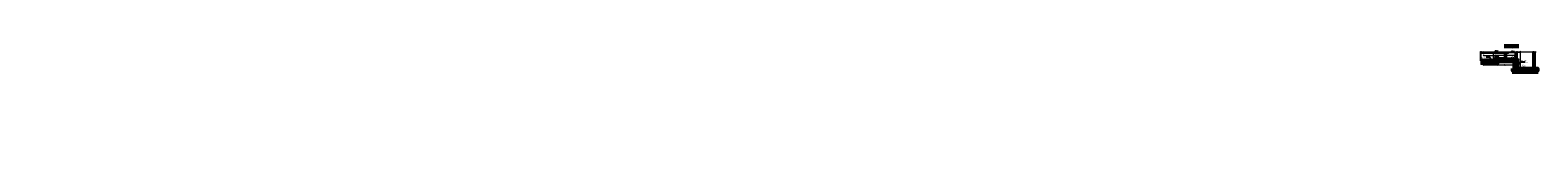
# Model space of a CAD drawing. Header units: millimetres. Extents: x -1893473 to 1546619, y -568027 to 942944.
# Tile 2 of 256: x -337371 to -77901, y -254373 to -235667. Entities that reach past the tile are written whole.
import ezdxf
from ezdxf import colors
from ezdxf.entities.mleader import LeaderData, LeaderLine
from ezdxf.math import Vec2, Vec3

# ---------------------------------------------------------------- set-up
doc = ezdxf.new("R2010")
doc.units = ezdxf.units.MM
doc.header["$LTSCALE"] = 0.2
for name, color, linetype, lineweight in [('P-Linia1', 3, 'Continuous', 53), ('P-Linia3', 6, 'Continuous', 60), ('P-Opis', 1, 'Continuous', 9), ('P-Opis fundamenty', 193, 'Continuous', 9), ('P-Opis nadproża systemowe', 11, 'Continuous', 9), ('P-Opis ściany', 6, 'Continuous', 9), ('P-Wymiar', 142, 'Continuous', 9), ('P-Ściana żelbetowa', 50, 'Continuous', 30)]:
    doc.layers.add(name, color=color, linetype=linetype, lineweight=lineweight)
doc.styles.add('_Fd Opis', font='arial.ttf')
doc.styles.add('CDMSTYLE', font='arial.ttf', dxfattribs={"width": 0.8})
doc.styles.add('ROMANS', font='arial.ttf', dxfattribs={"width": 0.7})
doc.styles.get("Standard").update_dxf_attribs({"font": 'arial.ttf', "height": 25})
doc.dimstyles.new('A50', dxfattribs={"dimscale": 50, "dimtxt": 1.75, "dimasz": 0.1, "dimexe": 0, "dimexo": 0, "dimgap": 1, "dimtad": 1, "dimdec": 0, "dimrnd": 1, "dimdsep": 46, "dimtxsty": 'ROMANS', "dimblk": '[[[[[[[[', "dimcen": 2, "dimdle": 2, "dimse1": 1, "dimse2": 1, "dimclrd": 256, "dimclrt": 1, "dimadec": 0, "dimazin": 0, "dimtfac": 1, "dimtdec": 0, "dimtix": 1, "dimtmove": 2, "dimatfit": 3, "dimldrblk": '[[[[[[[[', "dimfxl": 1, "dimtvp": 0.6, "dimtolj": 1, "dimlwd": -1, "dimarcsym": 0})

# ---------------------------------------------------------------- blocks, each defined once
blk = doc.blocks.new('[[[[[[[[')
at = {"layer": 'P-Wymiar'}
for p, q in [((-13, -13), (13, 13)), ((0, 0), (-5, 0)), ((0, 18), (0, -18))]:
    blk.add_line(p, q, dxfattribs=at)
blk = doc.blocks.new('*D3372')
at = {"layer": 'DEFPOINTS', "color": 0, "transparency": 16777216}
for p in [(-81846, -237050), (-81797, -237250), (-80939, -237250)]:
    blk.add_point(p, dxfattribs=at)
at = {"layer": 'P-Wymiar', "transparency": 16777216}
for p, q in [((-80939, -237045), (-80939, -237040)), ((-80939, -237050), (-80939, -237250)), ((-80939, -237255), (-80939, -237260))]:
    blk.add_line(p, q, dxfattribs=at)
at = {"layer": 'P-Wymiar', "transparency": 16777216, "xscale": 5, "yscale": 5, "zscale": 5}
for p, rotation in [((-80939, -237050), 270), ((-80939, -237250), 90)]:
    blk.add_blockref('[[[[[[[[', p, dxfattribs=dict(at, rotation=rotation))
at = {"layer": 'P-Wymiar', "color": 1, "transparency": 16777216, "insert": (-81034, -237150), "char_height": 87.5, "attachment_point": 5, "rotation": 90, "style": 'ROMANS'}
blk.add_mtext('\\A1;200', dxfattribs=at)
blk = doc.blocks.new('*D3373')
at = {"layer": 'DEFPOINTS', "color": 0, "transparency": 16777216}
for p in [(-81797, -237250), (-81490, -238350), (-80939, -238350)]:
    blk.add_point(p, dxfattribs=at)
at = {"layer": 'P-Wymiar', "transparency": 16777216}
blk.add_line((-80939, -237255), (-80939, -238345), dxfattribs=at)
at = {"layer": 'P-Wymiar', "transparency": 16777216, "xscale": 5, "yscale": 5, "zscale": 5}
for p, rotation in [((-80939, -237250), 90), ((-80939, -238350), 270)]:
    blk.add_blockref('[[[[[[[[', p, dxfattribs=dict(at, rotation=rotation))
at = {"layer": 'P-Wymiar', "color": 1, "transparency": 16777216, "insert": (-81034, -237800), "char_height": 87.5, "attachment_point": 5, "rotation": 90, "style": 'ROMANS'}
blk.add_mtext('\\A1;1100', dxfattribs=at)
blk = doc.blocks.new('*D3374')
at = {"layer": 'DEFPOINTS', "color": 0, "transparency": 16777216}
for p in [(-81490, -238350), (-81490, -239950), (-80939, -239950)]:
    blk.add_point(p, dxfattribs=at)
at = {"layer": 'P-Wymiar', "transparency": 16777216}
blk.add_line((-80939, -238355), (-80939, -239945), dxfattribs=at)
at = {"layer": 'P-Wymiar', "transparency": 16777216, "xscale": 5, "yscale": 5, "zscale": 5}
for p, rotation in [((-80939, -238350), 90), ((-80939, -239950), 270)]:
    blk.add_blockref('[[[[[[[[', p, dxfattribs=dict(at, rotation=rotation))
at = {"layer": 'P-Wymiar', "color": 1, "transparency": 16777216, "insert": (-81034, -239150), "char_height": 87.5, "attachment_point": 5, "rotation": 90, "style": 'ROMANS'}
blk.add_mtext('\\A1;1600', dxfattribs=at)
blk = doc.blocks.new('*D3375')
at = {"layer": 'DEFPOINTS', "color": 0, "transparency": 16777216}
for p in [(-81490, -239950), (-81490, -240350), (-80939, -240350)]:
    blk.add_point(p, dxfattribs=at)
at = {"layer": 'P-Wymiar', "transparency": 16777216}
blk.add_line((-80939, -239955), (-80939, -240345), dxfattribs=at)
at = {"layer": 'P-Wymiar', "transparency": 16777216, "xscale": 5, "yscale": 5, "zscale": 5}
for p, rotation in [((-80939, -239950), 90), ((-80939, -240350), 270)]:
    blk.add_blockref('[[[[[[[[', p, dxfattribs=dict(at, rotation=rotation))
at = {"layer": 'P-Wymiar', "color": 1, "transparency": 16777216, "insert": (-81034, -240150), "char_height": 87.5, "attachment_point": 5, "rotation": 90, "style": 'ROMANS'}
blk.add_mtext('\\A1;400', dxfattribs=at)
blk = doc.blocks.new('*D3376')
at = {"layer": 'DEFPOINTS', "color": 0, "transparency": 16777216}
for p in [(-78440, -239950), (-78440, -240546), (-77965, -239950)]:
    blk.add_point(p, dxfattribs=at)
at = {"layer": 'P-Wymiar', "transparency": 16777216}
blk.add_line((-77970, -240546), (-78435, -240546), dxfattribs=at)
at = {"layer": 'P-Wymiar', "transparency": 16777216, "xscale": 5, "yscale": 5, "zscale": 5, "rotation": 180}
blk.add_blockref('[[[[[[[[', (-78440, -240546), dxfattribs=at)
at = {"layer": 'P-Wymiar', "transparency": 16777216, "xscale": 5, "yscale": 5, "zscale": 5}
blk.add_blockref('[[[[[[[[', (-77965, -240546), dxfattribs=at)
at = {"layer": 'P-Wymiar', "color": 1, "transparency": 16777216, "insert": (-78202, -240452), "char_height": 87.5, "attachment_point": 5, "style": 'ROMANS'}
blk.add_mtext('\\A1;475', dxfattribs=at)
blk = doc.blocks.new('*D3377')
at = {"layer": 'DEFPOINTS', "color": 0, "transparency": 16777216}
for p in [(-78690, -239950), (-78690, -240546), (-78440, -239950)]:
    blk.add_point(p, dxfattribs=at)
at = {"layer": 'P-Wymiar', "transparency": 16777216}
blk.add_line((-78445, -240546), (-78685, -240546), dxfattribs=at)
at = {"layer": 'P-Wymiar', "transparency": 16777216, "xscale": 5, "yscale": 5, "zscale": 5, "rotation": 180}
blk.add_blockref('[[[[[[[[', (-78690, -240546), dxfattribs=at)
at = {"layer": 'P-Wymiar', "transparency": 16777216, "xscale": 5, "yscale": 5, "zscale": 5}
blk.add_blockref('[[[[[[[[', (-78440, -240546), dxfattribs=at)
at = {"layer": 'P-Wymiar', "color": 1, "transparency": 16777216, "insert": (-78565, -240451), "char_height": 87.5, "attachment_point": 5, "style": 'ROMANS'}
blk.add_mtext('\\A1;250', dxfattribs=at)
blk = doc.blocks.new('*D3378')
at = {"layer": 'DEFPOINTS', "color": 0, "transparency": 16777216}
for p in [(-81490, -239950), (-81490, -240546), (-78690, -239950)]:
    blk.add_point(p, dxfattribs=at)
at = {"layer": 'P-Wymiar', "transparency": 16777216}
blk.add_line((-78695, -240546), (-81485, -240546), dxfattribs=at)
at = {"layer": 'P-Wymiar', "transparency": 16777216, "xscale": 5, "yscale": 5, "zscale": 5, "rotation": 180}
blk.add_blockref('[[[[[[[[', (-81490, -240546), dxfattribs=at)
at = {"layer": 'P-Wymiar', "transparency": 16777216, "xscale": 5, "yscale": 5, "zscale": 5}
blk.add_blockref('[[[[[[[[', (-78690, -240546), dxfattribs=at)
at = {"layer": 'P-Wymiar', "color": 1, "transparency": 16777216, "insert": (-80090, -240451), "char_height": 87.5, "attachment_point": 5, "style": 'ROMANS'}
blk.add_mtext('\\A1;2800', dxfattribs=at)
blk = doc.blocks.new('*D3379')
at = {"layer": 'DEFPOINTS', "color": 0, "transparency": 16777216}
for p in [(-81990, -239950), (-81990, -240546), (-81490, -239950)]:
    blk.add_point(p, dxfattribs=at)
at = {"layer": 'P-Wymiar', "transparency": 16777216}
blk.add_line((-81495, -240546), (-81985, -240546), dxfattribs=at)
at = {"layer": 'P-Wymiar', "transparency": 16777216, "xscale": 5, "yscale": 5, "zscale": 5, "rotation": 180}
blk.add_blockref('[[[[[[[[', (-81990, -240546), dxfattribs=at)
at = {"layer": 'P-Wymiar', "transparency": 16777216, "xscale": 5, "yscale": 5, "zscale": 5}
blk.add_blockref('[[[[[[[[', (-81490, -240546), dxfattribs=at)
at = {"layer": 'P-Wymiar', "color": 1, "transparency": 16777216, "insert": (-81740, -240451), "char_height": 87.5, "attachment_point": 5, "style": 'ROMANS'}
blk.add_mtext('\\A1;500', dxfattribs=at)
blk = doc.blocks.new('*D3380')
at = {"layer": 'DEFPOINTS', "color": 0, "transparency": 16777216}
for p in [(-82215, -239950), (-82215, -240546), (-81990, -239950)]:
    blk.add_point(p, dxfattribs=at)
at = {"layer": 'P-Wymiar', "transparency": 16777216}
for p, q in [((-82220, -240546), (-82225, -240546)), ((-81990, -240546), (-82215, -240546)), ((-81985, -240546), (-81980, -240546))]:
    blk.add_line(p, q, dxfattribs=at)
at = {"layer": 'P-Wymiar', "transparency": 16777216, "xscale": 5, "yscale": 5, "zscale": 5}
blk.add_blockref('[[[[[[[[', (-82215, -240546), dxfattribs=at)
at = {"layer": 'P-Wymiar', "transparency": 16777216, "xscale": 5, "yscale": 5, "zscale": 5, "rotation": 180}
blk.add_blockref('[[[[[[[[', (-81990, -240546), dxfattribs=at)
at = {"layer": 'P-Wymiar', "color": 1, "transparency": 16777216, "insert": (-82102, -240451), "char_height": 87.5, "attachment_point": 5, "style": 'ROMANS'}
blk.add_mtext('\\A1;225', dxfattribs=at)
blk = doc.blocks.new('*D3381')
at = {"layer": 'DEFPOINTS', "color": 0, "transparency": 16777216}
for p in [(-82215, -239950), (-77965, -239950), (-77965, -240757)]:
    blk.add_point(p, dxfattribs=at)
at = {"layer": 'P-Wymiar', "transparency": 16777216}
blk.add_line((-82210, -240757), (-77970, -240757), dxfattribs=at)
at = {"layer": 'P-Wymiar', "transparency": 16777216, "xscale": 5, "yscale": 5, "zscale": 5, "rotation": 180}
blk.add_blockref('[[[[[[[[', (-82215, -240757), dxfattribs=at)
at = {"layer": 'P-Wymiar', "transparency": 16777216, "xscale": 5, "yscale": 5, "zscale": 5}
blk.add_blockref('[[[[[[[[', (-77965, -240757), dxfattribs=at)
at = {"layer": 'P-Wymiar', "color": 1, "transparency": 16777216, "insert": (-80090, -240663), "char_height": 87.5, "attachment_point": 5, "style": 'ROMANS'}
blk.add_mtext('\\A1;4250', dxfattribs=at)
blk = doc.blocks.new('*D3382')
at = {"layer": 'DEFPOINTS', "color": 0, "transparency": 16777216}
for p in [(-87221, -239050), (-84821, -239050), (-84821, -239338)]:
    blk.add_point(p, dxfattribs=at)
at = {"layer": 'P-Wymiar', "transparency": 16777216}
blk.add_line((-87216, -239338), (-84826, -239338), dxfattribs=at)
at = {"layer": 'P-Wymiar', "transparency": 16777216, "xscale": 5, "yscale": 5, "zscale": 5, "rotation": 180}
blk.add_blockref('[[[[[[[[', (-87221, -239338), dxfattribs=at)
at = {"layer": 'P-Wymiar', "transparency": 16777216, "xscale": 5, "yscale": 5, "zscale": 5}
blk.add_blockref('[[[[[[[[', (-84821, -239338), dxfattribs=at)
at = {"layer": 'P-Wymiar', "color": 1, "transparency": 16777216, "insert": (-86021, -239243), "char_height": 87.5, "attachment_point": 5, "style": 'ROMANS'}
blk.add_mtext('\\A1;2400', dxfattribs=at)
blk = doc.blocks.new('*D3383')
at = {"layer": 'DEFPOINTS', "color": 0, "transparency": 16777216}
for p in [(-84821, -239050), (-83590, -238750), (-83590, -239338)]:
    blk.add_point(p, dxfattribs=at)
at = {"layer": 'P-Wymiar', "transparency": 16777216}
blk.add_line((-84816, -239338), (-83595, -239338), dxfattribs=at)
at = {"layer": 'P-Wymiar', "transparency": 16777216, "xscale": 5, "yscale": 5, "zscale": 5, "rotation": 180}
blk.add_blockref('[[[[[[[[', (-84821, -239338), dxfattribs=at)
at = {"layer": 'P-Wymiar', "transparency": 16777216, "xscale": 5, "yscale": 5, "zscale": 5}
blk.add_blockref('[[[[[[[[', (-83590, -239338), dxfattribs=at)
at = {"layer": 'P-Wymiar', "color": 1, "transparency": 16777216, "insert": (-84205, -239243), "char_height": 87.5, "attachment_point": 5, "style": 'ROMANS'}
blk.add_mtext('\\A1;1231', dxfattribs=at)
blk = doc.blocks.new('*D3384')
at = {"layer": 'DEFPOINTS', "color": 0, "transparency": 16777216}
for p in [(-83590, -238750), (-81990, -238750), (-81990, -239338)]:
    blk.add_point(p, dxfattribs=at)
at = {"layer": 'P-Wymiar', "transparency": 16777216}
blk.add_line((-83585, -239338), (-81995, -239338), dxfattribs=at)
at = {"layer": 'P-Wymiar', "transparency": 16777216, "xscale": 5, "yscale": 5, "zscale": 5, "rotation": 180}
blk.add_blockref('[[[[[[[[', (-83590, -239338), dxfattribs=at)
at = {"layer": 'P-Wymiar', "transparency": 16777216, "xscale": 5, "yscale": 5, "zscale": 5}
blk.add_blockref('[[[[[[[[', (-81990, -239338), dxfattribs=at)
at = {"layer": 'P-Wymiar', "color": 1, "transparency": 16777216, "insert": (-82790, -239243), "char_height": 87.5, "attachment_point": 5, "style": 'ROMANS'}
blk.add_mtext('\\A1;1600', dxfattribs=at)
blk = doc.blocks.new('*D3385')
at = {"layer": 'DEFPOINTS', "color": 0, "transparency": 16777216}
for p in [(-85566, -238350), (-83590, -237250), (-83590, -238350)]:
    blk.add_point(p, dxfattribs=at)
at = {"layer": 'P-Wymiar', "transparency": 16777216}
blk.add_line((-85566, -237255), (-85566, -238345), dxfattribs=at)
at = {"layer": 'P-Wymiar', "transparency": 16777216, "xscale": 5, "yscale": 5, "zscale": 5}
for p, rotation in [((-85566, -237250), 90), ((-85566, -238350), 270)]:
    blk.add_blockref('[[[[[[[[', p, dxfattribs=dict(at, rotation=rotation))
at = {"layer": 'P-Wymiar', "color": 1, "transparency": 16777216, "insert": (-85661, -237800), "char_height": 87.5, "attachment_point": 5, "rotation": 90, "style": 'ROMANS'}
blk.add_mtext('\\A1;1100', dxfattribs=at)
blk = doc.blocks.new('*D3386')
at = {"layer": 'DEFPOINTS', "color": 0, "transparency": 16777216}
for p in [(-85566, -238650), (-85221, -238650), (-83590, -238350)]:
    blk.add_point(p, dxfattribs=at)
at = {"layer": 'P-Wymiar', "transparency": 16777216}
blk.add_line((-85566, -238355), (-85566, -238645), dxfattribs=at)
at = {"layer": 'P-Wymiar', "transparency": 16777216, "xscale": 5, "yscale": 5, "zscale": 5}
for p, rotation in [((-85566, -238350), 90), ((-85566, -238650), 270)]:
    blk.add_blockref('[[[[[[[[', p, dxfattribs=dict(at, rotation=rotation))
at = {"layer": 'P-Wymiar', "color": 1, "transparency": 16777216, "insert": (-85661, -238500), "char_height": 87.5, "attachment_point": 5, "rotation": 90, "style": 'ROMANS'}
blk.add_mtext('\\A1;300', dxfattribs=at)
blk = doc.blocks.new('*D3387')
at = {"layer": 'DEFPOINTS', "color": 0, "transparency": 16777216}
for p in [(-85221, -238650), (-85566, -239050), (-84821, -239050)]:
    blk.add_point(p, dxfattribs=at)
at = {"layer": 'P-Wymiar', "transparency": 16777216}
blk.add_line((-85566, -238655), (-85566, -239045), dxfattribs=at)
at = {"layer": 'P-Wymiar', "transparency": 16777216, "xscale": 5, "yscale": 5, "zscale": 5}
for p, rotation in [((-85566, -238650), 90), ((-85566, -239050), 270)]:
    blk.add_blockref('[[[[[[[[', p, dxfattribs=dict(at, rotation=rotation))
at = {"layer": 'P-Wymiar', "color": 1, "transparency": 16777216, "insert": (-85661, -238850), "char_height": 87.5, "attachment_point": 5, "rotation": 90, "style": 'ROMANS'}
blk.add_mtext('\\A1;400', dxfattribs=at)
blk = doc.blocks.new('*D3388')
at = {"layer": 'DEFPOINTS', "color": 0, "transparency": 16777216}
for p in [(-83590, -237700), (-83590, -238350), (-81490, -238350)]:
    blk.add_point(p, dxfattribs=at)
at = {"layer": 'P-Wymiar', "transparency": 16777216}
blk.add_line((-81495, -237700), (-83585, -237700), dxfattribs=at)
at = {"layer": 'P-Wymiar', "transparency": 16777216, "xscale": 5, "yscale": 5, "zscale": 5, "rotation": 180}
blk.add_blockref('[[[[[[[[', (-83590, -237700), dxfattribs=at)
at = {"layer": 'P-Wymiar', "transparency": 16777216, "xscale": 5, "yscale": 5, "zscale": 5}
blk.add_blockref('[[[[[[[[', (-81490, -237700), dxfattribs=at)
at = {"layer": 'P-Wymiar', "color": 1, "transparency": 16777216, "insert": (-82540, -237605), "char_height": 87.5, "attachment_point": 5, "style": 'ROMANS'}
blk.add_mtext('\\A1;2100', dxfattribs=at)
blk = doc.blocks.new('*D3389')
at = {"layer": 'DEFPOINTS', "color": 0, "transparency": 16777216}
for p in [(-85221, -237700), (-85221, -238350), (-83590, -238350)]:
    blk.add_point(p, dxfattribs=at)
at = {"layer": 'P-Wymiar', "transparency": 16777216}
blk.add_line((-83595, -237700), (-85216, -237700), dxfattribs=at)
at = {"layer": 'P-Wymiar', "transparency": 16777216, "xscale": 5, "yscale": 5, "zscale": 5, "rotation": 180}
blk.add_blockref('[[[[[[[[', (-85221, -237700), dxfattribs=at)
at = {"layer": 'P-Wymiar', "transparency": 16777216, "xscale": 5, "yscale": 5, "zscale": 5}
blk.add_blockref('[[[[[[[[', (-83590, -237700), dxfattribs=at)
at = {"layer": 'P-Wymiar', "color": 1, "transparency": 16777216, "insert": (-84405, -237605), "char_height": 87.5, "attachment_point": 5, "style": 'ROMANS'}
blk.add_mtext('\\A1;1631', dxfattribs=at)
blk = doc.blocks.new('*D3390')
at = {"layer": 'DEFPOINTS', "color": 0, "transparency": 16777216}
for p in [(-87221, -238650), (-85221, -237700), (-85221, -238650)]:
    blk.add_point(p, dxfattribs=at)
at = {"layer": 'P-Wymiar', "transparency": 16777216}
blk.add_line((-87216, -237700), (-85226, -237700), dxfattribs=at)
at = {"layer": 'P-Wymiar', "transparency": 16777216, "xscale": 5, "yscale": 5, "zscale": 5, "rotation": 180}
blk.add_blockref('[[[[[[[[', (-87221, -237700), dxfattribs=at)
at = {"layer": 'P-Wymiar', "transparency": 16777216, "xscale": 5, "yscale": 5, "zscale": 5}
blk.add_blockref('[[[[[[[[', (-85221, -237700), dxfattribs=at)
at = {"layer": 'P-Wymiar', "color": 1, "transparency": 16777216, "insert": (-86221, -237605), "char_height": 87.5, "attachment_point": 5, "style": 'ROMANS'}
blk.add_mtext('\\A1;2000', dxfattribs=at)
blk = doc.blocks.new('*D3391')
at = {"layer": 'DEFPOINTS', "color": 0, "transparency": 16777216}
for p in [(-81490, -238350), (-81490, -238750), (-81228, -238750)]:
    blk.add_point(p, dxfattribs=at)
at = {"layer": 'P-Wymiar', "transparency": 16777216}
blk.add_line((-81228, -238355), (-81228, -238745), dxfattribs=at)
at = {"layer": 'P-Wymiar', "transparency": 16777216, "xscale": 5, "yscale": 5, "zscale": 5}
for p, rotation in [((-81228, -238350), 90), ((-81228, -238750), 270)]:
    blk.add_blockref('[[[[[[[[', p, dxfattribs=dict(at, rotation=rotation))
at = {"layer": 'P-Wymiar', "color": 1, "transparency": 16777216, "insert": (-81323, -238550), "char_height": 87.5, "attachment_point": 5, "rotation": 90, "style": 'ROMANS'}
blk.add_mtext('\\A1;400', dxfattribs=at)
blk = doc.blocks.new('*D3392')
at = {"layer": 'DEFPOINTS', "color": 0, "transparency": 16777216}
for p in [(-81490, -238750), (-81490, -239950), (-81228, -239950)]:
    blk.add_point(p, dxfattribs=at)
at = {"layer": 'P-Wymiar', "transparency": 16777216}
blk.add_line((-81228, -238755), (-81228, -239945), dxfattribs=at)
at = {"layer": 'P-Wymiar', "transparency": 16777216, "xscale": 5, "yscale": 5, "zscale": 5}
for p, rotation in [((-81228, -238750), 90), ((-81228, -239950), 270)]:
    blk.add_blockref('[[[[[[[[', p, dxfattribs=dict(at, rotation=rotation))
at = {"layer": 'P-Wymiar', "color": 1, "transparency": 16777216, "insert": (-81323, -239350), "char_height": 87.5, "attachment_point": 5, "rotation": 90, "style": 'ROMANS'}
blk.add_mtext('\\A1;1200', dxfattribs=at)

msp = doc.modelspace()

# ---------------------------------------------------------------- linework, layer by layer
at = {"layer": 'P-Linia1'}
for points in [[(-83589.78109, -238350.14083), (-85220.86849, -238350.14083), (-85220.86849, -238650.14083), (-87220.86849, -238650.14083), (-87692.34255, -238650.14083)], [(-83589.78109, -238750.14083), (-84820.86849, -238750.14083), (-84820.86849, -239050.14083), (-87220.86849, -239050.14083), (-87692.34255, -239050.14083)]]:
    msp.add_lwpolyline(points, dxfattribs=at)
for points in [[(-83589.78109, -238350.14083), (-81489.72571, -238350.14083), (-81489.72571, -238750.14083), (-83589.78109, -238750.14083)], [(-82214.72571, -239950.14083), (-77964.72571, -239950.14083), (-77964.72571, -240350.14083), (-82214.72571, -240350.14083)], [(-81489.72571, -238750.14083), (-81989.72571, -238750.14083), (-81989.72571, -239950.14083), (-81489.72571, -239950.14083)]]:
    msp.add_lwpolyline(points, close=True, dxfattribs=at)
at = {"layer": 'P-Linia3', "color": 6, "linetype": 'Continuous'}
msp.add_line((-83692.16115, -236095.55717), (-81180.55543, -236095.55717), dxfattribs=at)
at = {"layer": 'P-Opis'}
for points in [[(-87692.34255, -236970.12318), (-87692.34255, -237250.14083), (-87773.17668, -237110.132), (-87238.83461, -237110.132)], [(-86986.15659, -238370.12318), (-86986.15659, -238650.14083), (-87066.99072, -238510.132), (-86532.64865, -238510.132)], [(-85180.21162, -236770.12318), (-85180.21162, -237050.14083), (-85261.04575, -236910.132), (-84726.70368, -236910.132)], [(-83025.80781, -238070.12318), (-83025.80781, -238350.14083), (-83106.64194, -238210.132), (-82572.29987, -238210.132)], [(-83025.80781, -238470.12318), (-83025.80781, -238750.14083), (-83106.64194, -238610.132), (-82572.29987, -238610.132)], [(-82352.68946, -236830.12318), (-82352.68946, -237110.14083), (-82433.52359, -236970.132), (-81899.18152, -236970.132)], [(-81489.72571, -236970.12318), (-81489.72571, -237250.14083), (-81570.55984, -237110.132), (-81036.21777, -237110.132)], [(-78689.72571, -236970.12318), (-78689.72571, -237250.14083), (-78770.55984, -237110.132), (-78236.21777, -237110.132)], [(-86986.15659, -238770.12318), (-86986.15659, -239050.14083), (-87066.99072, -238910.132), (-86532.64865, -238910.132)], [(-79903.67128, -239670.12318), (-79903.67128, -239950.14083), (-79984.50541, -239810.132), (-79450.16334, -239810.132)]]:
    msp.add_lwpolyline(points, dxfattribs=at)
at = {"layer": 'P-Opis nadproża systemowe'}
for points in [[(-87887.32475, -237050.14083), (-78197.61421, -237050.14083)], [(-87692.34255, -238361.51294), (-87692.34255, -239244.43246)], [(-87220.86849, -238650.14083), (-87220.86849, -239050.14083)], [(-85220.86849, -238650.14083), (-85220.86849, -239050.14083)]]:
    msp.add_lwpolyline(points, dxfattribs=at)
at = {"layer": 'P-Ściana żelbetowa', "lineweight": 25}
for points in [[(-87692.34255, -238650.14083), (-87692.34255, -237250.14083), (-83589.78109, -237250.14083)], [(-83339.78109, -237250.14083), (-82956.72581, -237250.14083), (-82956.72581, -237110.14083), (-81796.72581, -237110.14083), (-81796.72581, -237250.14083), (-81489.72571, -237250.14083)]]:
    msp.add_lwpolyline(points, dxfattribs=at)
for points in [[(-83589.78109, -237250.14083), (-83339.78109, -237250.14083), (-83339.78109, -238350.14083), (-83589.78109, -238350.14083)], [(-81739.72571, -237250.14083), (-81489.72571, -237250.14083), (-81489.72571, -238350.14083), (-81739.72571, -238350.14083)], [(-78689.72571, -237250.14083), (-78439.72571, -237250.14083), (-78439.72571, -239950.14083), (-78689.72571, -239950.14083)]]:
    msp.add_lwpolyline(points, close=True, dxfattribs=at)

# ---------------------------------------------------------------- texts
at = {"layer": 'P-Linia1', "color": 3, "linetype": 'Continuous', "char_height": 157.5, "width": 9350.9285929, "attachment_point": 5, "style": '_Fd Opis'}
for s, insert in [('PRZEKRÓJ SCHEMAT', (-82357.94764, -236267.81652)), ('1:50', (-82374.01885, -236475.88043))]:
    msp.add_mtext(s, dxfattribs=dict(at, insert=insert))
at = {"layer": 'P-Linia3', "color": 6, "linetype": 'Continuous', "insert": (-82329.75761, -235865.6404), "char_height": 315, "attachment_point": 5, "style": '_Fd Opis'}
msp.add_mtext('1-1', dxfattribs=at)
at = {"layer": 'P-Opis', "char_height": 146.25, "attachment_point": 4, "style": '_Fd Opis'}
for s, insert in [('{\\W0.8;- 0,20}', (-87787.59085, -237031.84537)), ('{\\W0.8;- 1,60}', (-87081.4049, -238431.84537)), ('{\\W0.8;%%P 0,00}', (-85275.45992, -236831.84537)), ('{\\W0.8;- 1,30}', (-83121.05611, -238131.84537)), ('{\\W0.8;- 1,70}', (-83121.05611, -238531.84537)), ('{\\W0.8;- 0,06}', (-82447.93776, -236891.84537)), ('{\\W0.8;- 0,20}', (-81584.97401, -237031.84537)), ('{\\W0.8;- 0,20}', (-78784.97401, -237031.84537)), ('{\\W0.8;- 2,00}', (-87081.4049, -238831.84537)), ('{\\W0.8;- 2,90}', (-79998.91958, -239731.84537))]:
    msp.add_mtext(s, dxfattribs=dict(at, insert=insert))
at = {"layer": 'P-Opis fundamenty'}
for s, insert, char_height, attachment_point, style in [('{\\W0.8;4000x2000x400}', (-86137.02183, -238124.58725), 150, 6, '_Fd Opis'), ('{\\W0.8;St.-01}', (-86758.93228, -237935.11409), 150, 4, '_Fd Opis'), ('{\\W0.8;1200x400}', (-84680.56829, -238063.55647), 150, 6, '_Fd Opis'), ('{\\W0.8;Łw.-04}', (-85302.47874, -237874.08331), 150, 4, '_Fd Opis'), ('{\\H0.6667x;podszybie}', (-82245.21165, -238166.71606), 150, 5, 'CDMSTYLE'), ('{\\H0.6667x;hp=400mm}', (-82201.4038, -238026.30592), 150, 5, 'CDMSTYLE'), ('Pf.-01', (-82479.77396, -237862.81213), 150, 4, 'CDMSTYLE'), ('{\\W0.8;Płyta-uskok}', (-79885.35427, -238625.84772), 150, 6, '_Fd Opis'), ('{\\W0.8;gr. 500mm}', (-80720.15322, -238916.53157), 150, 4, '_Fd Opis'), ('{\\H0.6667x;hp=400mm}', (-80311.39191, -239513.0141), 145, 5, 'CDMSTYLE'), ('{\\H0.6667x;płyta}', (-80366.53518, -239638.16333), 145, 5, 'CDMSTYLE'), ('Pf.-02', (-80514.59314, -239340.09742), 145, 4, 'CDMSTYLE')]:
    msp.add_mtext(s, dxfattribs=dict(at, insert=insert, char_height=char_height, attachment_point=attachment_point, style=style))
at = {"layer": 'P-Opis ściany', "color": 212, "lineweight": 13, "true_color": 0xd100d1, "char_height": 160, "attachment_point": 4, "rotation": 359.9999982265, "style": '_Fd Opis'}
for s, insert in [('\\pi-2007.8;{\\W0.8;Nie wystawiać starterów -\\P\\pi-1214.7;otwór drzwiowy}', (-16140.40186, -242140.76819)), ('\\pi-2007.8;{\\W0.8;Nie wystawiać starterów -\\P\\pi-1214.7;otwór drzwiowy}', (-7742.7086, -242170.77047)), ('\\pi-2007.8;{\\W0.8;Nie wystawiać starterów -\\P\\pi-1214.7;otwór drzwiowy}', (-27.95675, -242489.87673)), ('\\pi-2007.8;{\\W0.8;Nie wystawiać starterów -\\P\\pi-1214.7;otwór drzwiowy}', (82338.5033, -242140.76819)), ('\\pi-2007.8;{\\W0.8;Nie wystawiać starterów -\\P\\pi-1214.7;otwór drzwiowy}', (90736.19656, -242170.77047)), ('\\pi-2007.8;{\\W0.8;Nie wystawiać starterów -\\P\\pi-1214.7;otwór drzwiowy}', (98450.94841, -242489.87673)), ('\\pi-2007.8;{\\W0.8;Nie wystawiać starterów -\\P\\pi-1214.7;otwór drzwiowy}', (-16012.22517, -245772.44577)), ('\\pi-2007.8;{\\W0.8;Nie wystawiać starterów -\\P\\pi-1214.7;otwór drzwiowy}', (9190.60972, -244590.74901)), ('\\pi-2007.8;{\\W0.8;Nie wystawiać starterów -\\P\\pi-1214.7;otwór drzwiowy}', (82466.67999, -245772.44577)), ('\\pi-2007.8;{\\W0.8;Nie wystawiać starterów -\\P\\pi-1214.7;otwór drzwiowy}', (107669.51488, -244590.74901)), ('\\pi-2007.8;{\\W0.8;Nie wystawiać starterów -\\P\\pi-1214.7;otwór drzwiowy}', (-10432.23388, -248360.8152)), ('\\pi-2007.8;{\\W0.8;Nie wystawiać starterów -\\P\\pi-1214.7;otwór drzwiowy}', (88046.67128, -248360.8152)), ('\\pi-2007.8;{\\W0.8;Nie wystawiać starterów -\\P\\pi-1576.1;brak ściany powyżej}', (-8005.34466, -251918.64926)), ('\\pi-2007.8;{\\W0.8;Nie wystawiać starterów -\\P\\pi-1576.1;brak ściany powyżej}', (90473.5605, -251918.64926)), ('\\pi-2007.8;{\\W0.8;Nie wystawiać starterów -\\P\\pi-1214.7;otwór drzwiowy}', (-7952.62333, -254108.32462)), ('\\pi-2007.8;{\\W0.8;Nie wystawiać starterów -\\P\\pi-1214.7;otwór drzwiowy}', (90526.28183, -254108.32462))]:
    msp.add_mtext(s, dxfattribs=dict(at, insert=insert))

# ---------------------------------------------------------------- dimensions: what is measured, and where the dimension line sits
at = {"layer": 'P-Wymiar'}
for base, p1, p2, picture, middle in [((-85220.86849, -237700.05416), (-87220.86849, -238650.14083), (-85220.86849, -238650.14083), '*D3390', (-86220.86849, -237605.37902)), ((-85220.86849, -237700.05416), (-83589.78109, -238350.14083), (-85220.86849, -238350.14083), '*D3389', (-84405.32479, -237605.34918)), ((-83589.78109, -237700.05416), (-81489.72571, -238350.14083), (-83589.78109, -238350.14083), '*D3388', (-82539.7534, -237605.37902)), ((-84820.86849, -239337.56773), (-87220.86849, -239050.14083), (-84820.86849, -239050.14083), '*D3382', (-86020.86849, -239242.89259)), ((-83589.78109, -239337.56773), (-84820.86849, -239050.14083), (-83589.78109, -238750.14083), '*D3383', (-84205.32479, -239242.86275)), ((-81989.72571, -239337.56773), (-83589.78109, -238750.14083), (-81989.72571, -238750.14083), '*D3384', (-82789.7534, -239242.89259)), ((-82214.72571, -240546.16019), (-81989.72571, -239950.14083), (-82214.72571, -239950.14083), '*D3380', (-82102.22571, -240451.48505)), ((-77964.72571, -240757.19548), (-82214.72571, -239950.14083), (-77964.72571, -239950.14083), '*D3381', (-80089.72571, -240662.52035)), ((-81989.72571, -240546.16019), (-81489.72571, -239950.14083), (-81989.72571, -239950.14083), '*D3379', (-81739.72571, -240451.48505)), ((-81489.72571, -240546.16019), (-78689.72571, -239950.14083), (-81489.72571, -239950.14083), '*D3378', (-80089.72571, -240451.48505)), ((-78689.72571, -240546.16019), (-78439.72571, -239950.14083), (-78689.72571, -239950.14083), '*D3377', (-78564.72571, -240451.48505)), ((-78439.72571, -240546.16019), (-77964.72571, -239950.14083), (-78439.72571, -239950.14083), '*D3376', (-78202.22571, -240451.66411))]:
    dim = msp.add_linear_dim(base=base, p1=p1, p2=p2, dimstyle='A50', dxfattribs=at)
    dim.commit()
    dim.dimension.update_dxf_attribs({"geometry": picture, "text_midpoint": middle})
for base, p1, p2, picture, middle in [((-85566.48079, -238650.14083), (-83589.78109, -238350.14083), (-85220.86849, -238650.14083), '*D3386', (-85661.18577, -238500.14083)), ((-85566.48079, -238350.14083), (-83589.78109, -237250.14083), (-83589.78109, -238350.14083), '*D3385', (-85661.15593, -237800.14083)), ((-85566.48079, -239050.14083), (-85220.86849, -238650.14083), (-84820.86849, -239050.14083), '*D3387', (-85661.15593, -238850.14083)), ((-80939.02595, -237250.14083), (-81845.95659, -237050.14083), (-81796.72581, -237250.14083), '*D3372', (-81033.70109, -237150.14083)), ((-80939.02595, -238350.14083), (-81796.72581, -237250.14083), (-81489.72571, -238350.14083), '*D3373', (-81033.70109, -237800.14083)), ((-80939.02595, -239950.14083), (-81489.72571, -238350.14083), (-81489.72571, -239950.14083), '*D3374', (-81033.70109, -239150.14083)), ((-81228.0405, -238750.14083), (-81489.72571, -238350.14083), (-81489.72571, -238750.14083), '*D3391', (-81322.71564, -238550.14083)), ((-81228.0405, -239950.14083), (-81489.72571, -238750.14083), (-81489.72571, -239950.14083), '*D3392', (-81322.71564, -239350.14083)), ((-80939.02595, -240350.14083), (-81489.72571, -239950.14083), (-81489.72571, -240350.14083), '*D3375', (-81033.70109, -240150.14083))]:
    dim = msp.add_linear_dim(base=base, p1=p1, p2=p2, angle=90, dimstyle='A50', dxfattribs=at)
    dim.commit()
    dim.dimension.update_dxf_attribs({"geometry": picture, "text_midpoint": middle})

# ---------------------------------------------------------------- leaders
at = {"layer": 'P-Opis fundamenty'}
ml = msp.add_multileader_mtext('Standard', dxfattribs=at)
ml.set_content('         ', color=256)
ml.set_leader_properties()
ml.build(insert=Vec2(0, 0))
ml.multileader.update_dxf_attribs({"arrow_head_size": 120})
ctx = ml.context
ctx.base_point, ctx.arrow_head_size, ctx.plane_origin = Vec3(-86807.95213, -238031.503), 120, Vec3(-86904.33948, -240203.01185)
ctx.text_align_type = 2
notes = []
notes.append((ctx, [(1, (1, 1, 0), (-86089.28334, -238031.503), (-1, 0), 700.69608, [(0, [(-85797.94551, -238793.89478)], 0, [])])]))
ctx.mtext.insert, ctx.mtext.rotation, ctx.mtext.alignment, ctx.mtext.flow_direction = Vec3(-86791.97942, -238029.503), 6.2831853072, 3, 5
ml = msp.add_multileader_mtext('Standard', dxfattribs=at)
ml.set_content('         ', color=256)
ml.set_leader_properties()
ml.build(insert=Vec2(0, 0))
ml.multileader.update_dxf_attribs({"arrow_head_size": 120})
ctx = ml.context
ctx.base_point, ctx.arrow_head_size, ctx.plane_origin = Vec3(-85351.49859, -237970.47221), 120, Vec3(-85447.88594, -240141.98106)
ctx.text_align_type = 2
notes.append((ctx, [(1, (1, 1, 0), (-84632.8298, -237970.47221), (-1, 0), 700.69608, [(0, [(-84242.8298, -238600.47221)], 0, [])])]))
ctx.mtext.insert, ctx.mtext.rotation, ctx.mtext.alignment, ctx.mtext.flow_direction = Vec3(-85335.52588, -237968.47221), 6.2831853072, 3, 5
ml = msp.add_multileader_mtext('Standard', dxfattribs=at)
ml.set_content('         ', color=256)
ml.set_leader_properties()
ml.build(insert=Vec2(0, 0))
ml.multileader.update_dxf_attribs({"arrow_head_size": 120})
ctx = ml.context
ctx.base_point, ctx.arrow_head_size, ctx.plane_origin = Vec3(-80067.19563, -238777.13091), 120, Vec3(-79952.83557, -240948.63976)
notes.append((ctx, [(1, (1, 1, 0), (-80767.89171, -238777.13091), (1, 0), 700.69608, [(0, [(-81694.27697, -239407.13091)], 0, [])])]))
ctx.mtext.insert, ctx.mtext.flow_direction = Vec3(-80065.19563, -238775.13091), 5
for ctx, leaders in notes:
    for number, flags, end, landing, length, lines in leaders:
        leader = LeaderData()
        leader.index, (leader.has_last_leader_line, leader.has_dogleg_vector, leader.attachment_direction) = number, flags
        leader.last_leader_point, leader.dogleg_vector, leader.dogleg_length = Vec3(end), Vec3(landing), length
        for number, points, colour, breaks in lines:
            line = LeaderLine()
            line.index, line.vertices, line.color, line.breaks = number, Vec3.list(points), colors.encode_raw_color(colour), breaks
            leader.lines.append(line)
        ctx.leaders.append(leader)

doc.saveas('drawing.dxf')
